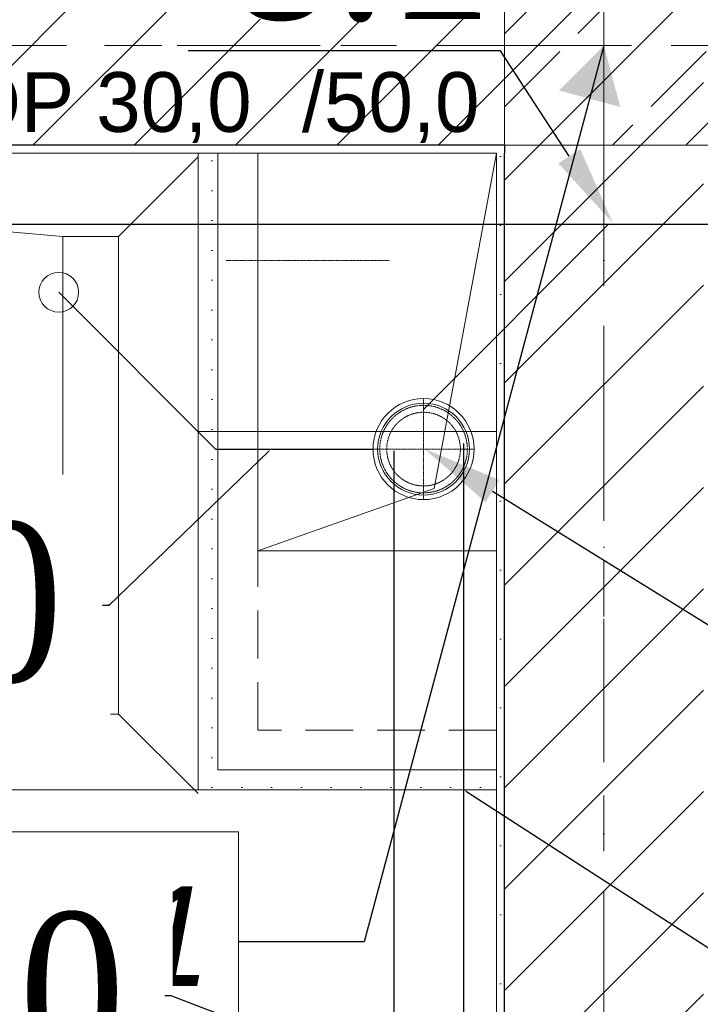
# Model space of a CAD drawing. Header units: millimetres. Extents: x -52968 to 399385, y -141133 to 110561.
# Tile 109 of 146: x 83271 to 84126, y -110747 to -109510. Entities that reach past the tile are written whole.
import ezdxf
from ezdxf import colors
from ezdxf.entities.mleader import LeaderData, LeaderLine
from ezdxf.enums import TextEntityAlignment as Align
from ezdxf.math import Vec2, Vec3

# ---------------------------------------------------------------- set-up
doc = ezdxf.new("R2010")
doc.units = ezdxf.units.MM
for name, pattern in [('DASHDOT', [1, 0.5, -0.25, 0, -0.25]), ('HIDDEN', [0.375, 0.25, -0.125]), ('SIM-Wegliniec-21.07.2025-Parter$0$DASHDOT', [1, 0.5, -0.25, 0, -0.25]), ('SIM-Wegliniec-21.07.2025-Parter$0$Kropki i Kreski', [360, 180, -90, 0, -90]), ('SIM-Wegliniec-21.07.2025-Parter$0$Przerywana długa', [390, 250, -140]), ('SIM-Wegliniec-21.07.2025-Parter$0$Przerywana gęsta', [90, 60, -30]), ('SIM-Wegliniec-21.07.2025-Parter$0$Przerywana podwójnie', [295, 125, -50, 70, -50])]:
    doc.linetypes.add(name, pattern=pattern)
for name, color, linetype, lineweight in [('2DH_PRO_kan', 12, 'Continuous', 15), ('CP_AXISKA', 7, 'DASHDOT', 15), ('CP_HIDDE', 203, 'HIDDEN', 18), ('RR_IWK_KS', 19, 'Kanalizacja', 30), ('RR_IWK_opisy', 7, 'Continuous', 0), ('RR_ks_podposadzkowa', 32, 'Kanalizacja', 30), ('SIM-Wegliniec-21.07.2025-Parter$0$Nowe_A-Armatura_Nr_pióra__5', 250, 'Continuous', 0), ('SIM-Wegliniec-21.07.2025-Parter$0$Nowe_A-Belki-Wieniec_Nr_pióra__69', 250, 'Continuous', 0), ('SIM-Wegliniec-21.07.2025-Parter$0$Nowe_A-Belki-Wieniec_Nr_pióra__90', 250, 'Continuous', 0), ('SIM-Wegliniec-21.07.2025-Parter$0$Nowe_A-Konstrukcja Opis_Nr_pióra__58', 250, 'Continuous', 0), ('SIM-Wegliniec-21.07.2025-Parter$0$Nowe_A-Konstrukcja_Nr_pióra__1', 250, 'Continuous', 0), ('SIM-Wegliniec-21.07.2025-Parter$0$Nowe_A-Osi_Nr_pióra__20', 250, 'Continuous', 0), ('SIM-Wegliniec-21.07.2025-Parter$0$Nowe_A-Posadzki_Nr_pióra__89', 250, 'Continuous', 0), ('SIM-Wegliniec-21.07.2025-Parter$0$Nowe_A-Przebicia_Nr_pióra__1', 250, 'Continuous', 0), ('SIM-Wegliniec-21.07.2025-Parter$0$Nowe_A-Strefy-Parter_Nr_pióra__94', 250, 'Continuous', 0), ('SIM-Wegliniec-21.07.2025-Parter$0$Nowe_A-Wentylacja-Mechaniczna-0-5', 250, 'Continuous', 0), ('SIM-Wegliniec-21.07.2025-Parter$0$Nowe_A-Wentylacja-Mechaniczna-0-5_Nr_pióra__47', 250, 'Continuous', 0), ('SIM-Wegliniec-21.07.2025-Parter$0$Nowe_A-Wentylacja-Mechaniczna-0-5_Nr_pióra__67', 250, 'Continuous', 0), ('SIM-Wegliniec-21.07.2025-Parter$0$Nowe_A-Ściany-Wewnętrzne', 250, 'Continuous', 0), ('SIM-Wegliniec-21.07.2025-Parter$0$Nowe_A-Ściany-Wewnętrzne_Nr_pióra__27', 250, 'Continuous', 0), ('SIM-Wegliniec-21.07.2025-Parter$0$Nowe_A-Ściany-Wewnętrzne_Nr_pióra__47', 250, 'Continuous', 0), ('SIM-Wegliniec-21.07.2025-Parter$0$Nowe_FLUID-Wwc-SYM_Nr_pióra__1', 250, 'Continuous', 0)]:
    doc.layers.add(name, color=color, linetype=linetype, lineweight=lineweight)
doc.layers.add('_xref', color=250, linetype='Continuous')
doc.styles.add('CP_ATTR', font='ARIAL.TTF')
doc.styles.add('Garamond', font='GARA.TTF')
doc.styles.add('SIM-Wegliniec-21.07.2025-Parter$0$MtXpl_Arial', font='txt', dxfattribs={"height": 0.2})
doc.styles.add('SIM-Wegliniec-21.07.2025-Parter$0$STYL_AUTOMATYCZNY_3', font='arial.ttf')
doc.styles.get("Standard").update_dxf_attribs({"font": 'arial.ttf'})
doc.linetypes.add('Kanalizacja', pattern='A,25,0,["◄",Standard,S=5,R=0,X=-5,Y=-2.5],0', length=25)
doc.dimstyles.new('SIM-Wegliniec-21.07.2025-Parter$0$STYL_AUTOMATYCZNY__9', dxfattribs={"dimtxt": 0.18, "dimasz": 76, "dimexe": 0.18, "dimexo": 0.0625, "dimgap": 0, "dimtad": 0, "dimtih": 1, "dimtoh": 1, "dimdec": 4, "dimzin": 0, "dimdsep": 46, "dimcen": 0.09, "dimadec": 0, "dimazin": 0, "dimtfac": 1, "dimtdec": 4, "dimtmove": 0, "dimatfit": 3, "dimldrblk": 'SIM-Wegliniec-21.07.2025-Parter$0$ARROWHEAD_16', "dimfxl": 1, "dimtolj": 1, "dimtzin": 0, "dimarcsym": 0})
pattern_1 = [(45, (0, 0), (-63.63961, 63.63961), [])]
pattern_2 = [(0, (0, 0), (0, 86.60254), [0, -50]), (0, (25, 43.3), (0, 86.60254), [0, -50])]
pattern_3 = [(0, (0, 0), (0, 37.5), [0, -37.5])]

# ---------------------------------------------------------------- blocks, each defined once
blk = doc.blocks.new('SIM-Wegliniec-21.07.2025-Parter$0$ARROWHEAD_16')
at = {"linetype": 'Continuous', "lineweight": 0}
blk.add_hatch(color=0, dxfattribs=at).paths.add_polyline_path([(-0.9093, 0.525), (0, 0), (-0.9093, -0.525)])
at = {"color": 0, "linetype": 'Continuous', "lineweight": 0}
blk.add_line((0, 0), (-1, 0), dxfattribs=at)
blk = doc.blocks.new('Rhpn_kan000_0048_ffd9kd1')
for radius in [63.5, 57.7]:
    blk.add_circle((0, 0), radius)
at = {"layer": 'CP_AXISKA'}
for p, q in [((0, -63.5), (0, 63.5)), ((-63.5, 0), (63.5, 0))]:
    blk.add_line(p, q, dxfattribs=at)
at = {"layer": 'CP_HIDDE'}
for radius in [55, 46.3]:
    blk.add_circle((0, 0), radius, dxfattribs=at)
at = {"linetype": 'ByBlock', "style": 'CP_ATTR', "flags": 9}
for tag in ['NAME', 'GROUP', 'NUMBER', 'PRODUCER', 'ARTICLE', 'PRODUCT-TYPE', 'ORDER-NO', 'CHARACTER', 'DN', 'PN', 'TEMPERATURE', 'FLOW', 'POWER', 'VOLTAGE', 'WEIGHT', 'OTHER']:
    blk.add_attdef(tag, text='', height=0.00005, rotation=270, dxfattribs=at).set_placement((0, 0), align=Align.MIDDLE_LEFT)
blk = doc.blocks.new('SIM-Wegliniec-21.07.2025-Parter')
at = {"layer": 'SIM-Wegliniec-21.07.2025-Parter$0$Nowe_A-Konstrukcja_Nr_pióra__1', "linetype": 'Continuous', "lineweight": 13}
h = blk.add_hatch(dxfattribs=at)
h.set_pattern_fill('Beton_zbrojony', color=256, style=0, pattern_type=2)
h.set_pattern_definition([(45, (0, 0), (-91.92388, 91.92388), []), (45, (-45.96, 45.96), (-91.92388, 91.92388), [97.5, -32.5])])
h.paths.add_polyline_path([(84270.1, -109417.6), (83880.1, -109417.6), (83880.1, -109667.6), (84270.1, -109667.6)])
at = {"layer": 'SIM-Wegliniec-21.07.2025-Parter$0$Nowe_A-Wentylacja-Mechaniczna-0-5', "linetype": 'Continuous', "lineweight": 0}
h = blk.add_hatch(dxfattribs=at)
h.set_pattern_fill('Gips', color=256, style=0, pattern_type=2)
h.set_pattern_definition(pattern_3)
h.paths.add_polyline_path([(83495.1, -109677.6), (83495.1, -110452.6), (83520.1, -110452.6), (83520.1, -109677.6)])
at = {"layer": 'SIM-Wegliniec-21.07.2025-Parter$0$Nowe_A-Wentylacja-Mechaniczna-0-5', "linetype": 'Continuous', "lineweight": 0, "true_color": 0x000000}
h = blk.add_hatch(dxfattribs=at)
h.set_pattern_fill('Gips', color=18, style=0, pattern_type=2)
h.set_pattern_definition(pattern_3)
h.paths.add_polyline_path([(83520.1, -110452.6), (83495.1, -110452.6), (83495.1, -110477.6)])
at = {"layer": 'SIM-Wegliniec-21.07.2025-Parter$0$Nowe_A-Wentylacja-Mechaniczna-0-5', "linetype": 'Continuous', "lineweight": 0}
h = blk.add_hatch(dxfattribs=at)
h.set_pattern_fill('Gips', color=256, style=0, pattern_type=2)
h.set_pattern_definition(pattern_3)
h.paths.add_polyline_path([(83520.1, -110452.6), (83495.1, -110477.6), (83520.1, -110477.6)])
h = blk.add_hatch(dxfattribs=at)
h.set_pattern_fill('Gips', color=256, style=0, pattern_type=2)
h.set_pattern_definition(pattern_3)
h.paths.add_polyline_path([(83520.1, -110477.6), (83870.1, -110477.6), (83870.1, -110452.6), (83520.1, -110452.6)])
at = {"layer": 'SIM-Wegliniec-21.07.2025-Parter$0$Nowe_A-Ściany-Wewnętrzne', "linetype": 'Continuous', "lineweight": 0}
h = blk.add_hatch(dxfattribs=at)
h.set_pattern_fill('Bloczki_ceramiczne', color=256, style=0, pattern_type=2)
h.set_pattern_definition(pattern_1)
h.paths.add_polyline_path([(82160.1, -109667.6), (83880.1, -109667.6), (83880.1, -109417.6), (82160.1, -109417.6)])
h = blk.add_hatch(dxfattribs=at)
h.set_pattern_fill('Bloczki_ceramiczne', color=256, style=0, pattern_type=2)
h.set_pattern_definition(pattern_1)
h.paths.add_polyline_path([(83880.1, -109667.6), (84130.1, -109667.6), (84130.1, -109417.6), (83880.1, -109417.6)])
at = {"layer": 'SIM-Wegliniec-21.07.2025-Parter$0$Nowe_A-Ściany-Wewnętrzne', "linetype": 'Continuous', "lineweight": 0, "true_color": 0x000000}
h = blk.add_hatch(dxfattribs=at)
h.set_pattern_fill('Tynk', color=18, style=0, pattern_type=2)
h.set_pattern_definition(pattern_2)
h.paths.add_polyline_path([(82160.1, -109677.6), (83870.1, -109677.6), (83870.1, -109667.6), (82160.1, -109667.6)])
h = blk.add_hatch(dxfattribs=at)
h.set_pattern_fill('Tynk', color=18, style=0, pattern_type=2)
h.set_pattern_definition(pattern_2)
h.paths.add_polyline_path([(83870.1, -109677.6), (83880.1, -109677.6), (83880.1, -109667.6), (83870.1, -109667.6)])
at = {"layer": 'SIM-Wegliniec-21.07.2025-Parter$0$Nowe_A-Ściany-Wewnętrzne', "linetype": 'Continuous', "lineweight": 0}
h = blk.add_hatch(dxfattribs=at)
h.set_pattern_fill('Bloczki_ceramiczne', color=256, style=0, pattern_type=2)
h.set_pattern_definition(pattern_1)
h.paths.add_polyline_path([(83880.1, -109677.6), (84130.1, -109677.6), (84130.1, -109667.6), (83880.1, -109667.6)])
h = blk.add_hatch(dxfattribs=at)
h.set_pattern_fill('Tynk', color=256, style=0, pattern_type=2)
h.set_pattern_definition(pattern_2)
h.paths.add_polyline_path([(83880.1, -112787.6), (83880.1, -109677.6), (83870.1, -109677.6), (83870.1, -112787.6)])
h = blk.add_hatch(dxfattribs=at)
h.set_pattern_fill('Bloczki_ceramiczne', color=256, style=0, pattern_type=2)
h.set_pattern_definition(pattern_1)
h.paths.add_polyline_path([(84130.1, -112272.6), (84130.1, -109677.6), (83880.1, -109677.6), (83880.1, -112272.6)])
at = {"layer": 'SIM-Wegliniec-21.07.2025-Parter$0$Nowe_A-Armatura_Nr_pióra__5', "linetype": 'Continuous', "lineweight": 13}
for p, q in [((83325.1, -109782.5), (82170.1, -109682.5)), ((83325.1, -109782.5), (82170.1, -109682.5)), ((83495.1, -109682.5), (83395.1, -109782.5)), ((83495.1, -109682.5), (83395.1, -109782.5)), ((83325.1, -109782.5), (83395.1, -109782.5)), ((83325.1, -110382.5), (83325.1, -109782.5)), ((83395.1, -109782.5), (83325.1, -109782.5)), ((83325.1, -109782.5), (83395.1, -109782.5)), ((83325.1, -110382.5), (83325.1, -109782.5)), ((83395.1, -109782.5), (83325.1, -109782.5)), ((83395.1, -109782.5), (83395.1, -110382.5)), ((83395.1, -109782.5), (83395.1, -110382.5)), ((83870.1, -110027.6), (83495.1, -110027.6)), ((83495.1, -110027.6), (83495.1, -110385.4)), ((83325.1, -110382.5), (82170.1, -110472.7)), ((83325.1, -110382.5), (82170.1, -110472.7)), ((83395.1, -110382.5), (83325.1, -110382.5)), ((83395.1, -110382.5), (83325.1, -110382.5)), ((83395.1, -110382.5), (83325.1, -110382.5)), ((83395.1, -110382.5), (83325.1, -110382.5)), ((83495.1, -110482.5), (83395.1, -110382.5)), ((83495.1, -110482.5), (83395.1, -110382.5)), ((83495.1, -110477.6), (82170.1, -110477.6)), ((83495.1, -110477.6), (82170.1, -110477.6))]:
    blk.add_line(p, q, dxfattribs=at)
blk.add_circle((83320.1, -109852.6), 25, dxfattribs=at)
blk.add_circle((83320.1, -109852.6), 25, dxfattribs=at)
at = {"layer": 'SIM-Wegliniec-21.07.2025-Parter$0$Nowe_A-Belki-Wieniec_Nr_pióra__69', "linetype": 'SIM-Wegliniec-21.07.2025-Parter$0$Kropki i Kreski', "lineweight": 13}
for p, q in [((70505.1, -109542.6), (85505.1, -109542.6)), ((84005.1, -109542.6), (84005.1, -117042.6))]:
    blk.add_line(p, q, dxfattribs=at)
at = {"layer": 'SIM-Wegliniec-21.07.2025-Parter$0$Nowe_A-Belki-Wieniec_Nr_pióra__90', "linetype": 'SIM-Wegliniec-21.07.2025-Parter$0$Przerywana długa', "lineweight": 13}
for p, q in [((78130.1, -109667.6), (83880.1, -109667.6)), ((83880.1, -109667.6), (83880.1, -116917.6))]:
    blk.add_line(p, q, dxfattribs=at)
at = {"layer": 'SIM-Wegliniec-21.07.2025-Parter$0$Nowe_A-Konstrukcja Opis_Nr_pióra__58', "linetype": 'Continuous', "lineweight": 13, "flags": 128}
blk.add_lwpolyline([(82884.7, -110530.4), (83546, -110530.4), (83546, -110806.8), (82884.7, -110806.8)], close=True, dxfattribs=at)
at = {"layer": 'SIM-Wegliniec-21.07.2025-Parter$0$Nowe_A-Konstrukcja_Nr_pióra__1', "linetype": 'Continuous', "lineweight": 13, "flags": 128}
blk.add_lwpolyline([(84270.1, -109417.6), (83880.1, -109417.6), (83880.1, -109667.6), (84270.1, -109667.6)], close=True, dxfattribs=at)
at = {"layer": 'SIM-Wegliniec-21.07.2025-Parter$0$Nowe_A-Osi_Nr_pióra__20', "linetype": 'SIM-Wegliniec-21.07.2025-Parter$0$Przerywana podwójnie', "lineweight": 13}
for p, q in [((84005.1, -95559.9), (84005.1, -117792.3)), ((63144.7, -109542.6), (90961.9, -109542.6))]:
    blk.add_line(p, q, dxfattribs=at)
at = {"layer": 'SIM-Wegliniec-21.07.2025-Parter$0$Nowe_A-Posadzki_Nr_pióra__89', "linetype": 'Continuous', "lineweight": 13, "flags": 128}
for points in [[(82160.1, -109667.6), (83880.1, -109667.6), (83880.1, -112787.6), (82160.1, -112787.6)], [(82170.1, -112777.6), (83870.1, -112777.6), (83870.1, -109677.6), (82170.1, -109677.6)]]:
    blk.add_lwpolyline(points, close=True, dxfattribs=at)
at = {"layer": 'SIM-Wegliniec-21.07.2025-Parter$0$Nowe_A-Przebicia_Nr_pióra__1', "linetype": 'Continuous', "lineweight": 13}
for p, q in [((83870.1, -109677.6), (83570.1, -109677.6)), ((83570.1, -109677.6), (83570.1, -110177.6)), ((83791.8, -110099.3), (83870.1, -109677.6)), ((83870.1, -109677.6), (83791.8, -110099.3)), ((83870.1, -110177.6), (83870.1, -109677.6)), ((83570.1, -110177.6), (83791.8, -110099.3)), ((83791.8, -110099.3), (83570.1, -110177.6)), ((83570.1, -110177.6), (83870.1, -110177.6))]:
    blk.add_line(p, q, dxfattribs=at)
at = {"layer": 'SIM-Wegliniec-21.07.2025-Parter$0$Nowe_A-Strefy-Parter_Nr_pióra__94', "linetype": 'Continuous', "lineweight": 13, "flags": 128}
blk.add_lwpolyline([(82170.1, -109677.6), (82170.1, -112777.6), (83870.1, -112777.6), (83870.1, -110477.6), (83495.1, -110477.6), (83495.1, -109677.6)], close=True, dxfattribs=at)
at = {"layer": 'SIM-Wegliniec-21.07.2025-Parter$0$Nowe_A-Wentylacja-Mechaniczna-0-5_Nr_pióra__47', "linetype": 'Continuous', "lineweight": 15, "flags": 128}
for points in [[(83495.1, -109677.6), (83520.1, -109677.6)], [(83495.1, -109677.6), (83495.1, -110452.6)], [(83520.1, -109677.6), (83570.1, -109677.6)], [(83870.1, -110452.6), (83870.1, -110402.6)], [(83495.1, -110477.6), (83495.1, -110452.6)], [(83870.1, -110477.6), (83870.1, -110452.6)], [(83495.1, -110477.6), (83870.1, -110477.6)]]:
    blk.add_lwpolyline(points, dxfattribs=at)
at = {"layer": 'SIM-Wegliniec-21.07.2025-Parter$0$Nowe_A-Wentylacja-Mechaniczna-0-5_Nr_pióra__47', "linetype": 'SIM-Wegliniec-21.07.2025-Parter$0$Przerywana gęsta', "lineweight": 15, "flags": 128}
for points in [[(83570.1, -110402.6), (83570.1, -109677.6)], [(83870.1, -110402.6), (83570.1, -110402.6)]]:
    blk.add_lwpolyline(points, dxfattribs=at)
at = {"layer": 'SIM-Wegliniec-21.07.2025-Parter$0$Nowe_A-Wentylacja-Mechaniczna-0-5_Nr_pióra__67', "linetype": 'Continuous', "lineweight": 13}
for p, q in [((83520.1, -109677.6), (83520.1, -110402.6)), ((83520.1, -110402.6), (83520.1, -110452.6)), ((83520.1, -110402.6), (83520.1, -110452.6)), ((83520.1, -110452.6), (83570.1, -110452.6)), ((83570.1, -110452.6), (83870.1, -110452.6))]:
    blk.add_line(p, q, dxfattribs=at)
at = {"layer": 'SIM-Wegliniec-21.07.2025-Parter$0$Nowe_A-Ściany-Wewnętrzne_Nr_pióra__27', "linetype": 'Continuous', "lineweight": 25}
for p, q in [((83870.1, -109667.6), (82160.1, -109667.6)), ((83880.1, -109667.6), (83870.1, -109667.6)), ((83880.1, -109667.6), (83880.1, -109677.6)), ((83880.1, -109667.6), (83880.1, -109677.6)), ((83880.1, -112787.6), (83880.1, -109677.6))]:
    blk.add_line(p, q, dxfattribs=at)
at = {"layer": 'SIM-Wegliniec-21.07.2025-Parter$0$Nowe_A-Ściany-Wewnętrzne_Nr_pióra__47', "linetype": 'Continuous', "lineweight": 15, "flags": 128}
for points in [[(82160.1, -109677.6), (83870.1, -109677.6)], [(83870.1, -109677.6), (83870.1, -112787.6)]]:
    blk.add_lwpolyline(points, dxfattribs=at)
at = {"layer": 'SIM-Wegliniec-21.07.2025-Parter$0$Nowe_FLUID-Wwc-SYM_Nr_pióra__1', "linetype": 'SIM-Wegliniec-21.07.2025-Parter$0$DASHDOT', "lineweight": 13}
for p, q in [((83610.1, -109812.6), (83530.1, -109812.6)), ((83610.1, -109812.6), (83530.1, -109812.6)), ((83735.1, -109812.6), (83610.1, -109812.6)), ((83615.1, -109812.6), (83610.1, -109812.6)), ((83735.1, -109812.6), (83615.1, -109812.6))]:
    blk.add_line(p, q, dxfattribs=at)
at = {"layer": 'SIM-Wegliniec-21.07.2025-Parter$0$Nowe_A-Konstrukcja Opis_Nr_pióra__58', "linetype": 'Continuous', "lineweight": 13, "insert": (83215.3, -110662.5), "char_height": 125, "attachment_point": 5, "rotation": 359.9999, "style": 'SIM-Wegliniec-21.07.2025-Parter$0$STYL_AUTOMATYCZNY_3'}
blk.add_mtext('\\A1;{\\pqc;\\fArial|b0|i1|c238|p0;\\W1.000000;Poz.\\fArial|b0|i1|c238|p0;\\W1.000000;5\\fArial|b0|i1|c238|p0;\\W1.000000;.1}', dxfattribs=at)
at = {"layer": 'SIM-Wegliniec-21.07.2025-Parter$0$Nowe_A-Przebicia_Nr_pióra__1', "lineweight": 13, "style": 'SIM-Wegliniec-21.07.2025-Parter$0$MtXpl_Arial'}
for s, p in [(' /50,0', (83597.8, -109651)), ('OP 30,0', (83194.5, -109651))]:
    blk.add_text(s, height=75, dxfattribs=at).set_placement(p)
at = {"layer": 'SIM-Wegliniec-21.07.2025-Parter$0$Nowe_A-Konstrukcja Opis_Nr_pióra__58', "linetype": 'Continuous', "lineweight": 13, "annotation_type": 0, "has_hookline": 1, "hookline_direction": 1, "text_width": 574.1, "horizontal_direction": (1, -1e-06, 0)}
blk.add_leader([(84005.1, -109542.6), (83703.8, -110668.6), (83546, -110668.6)], dimstyle='SIM-Wegliniec-21.07.2025-Parter$0$STYL_AUTOMATYCZNY__9', dxfattribs=at)

msp = doc.modelspace()

# ---------------------------------------------------------------- block references
at = {"layer": '_xref'}
msp.add_blockref('SIM-Wegliniec-21.07.2025-Parter', (0, 0), dxfattribs=at)

# ---------------------------------------------------------------- next in the draw order: linework, layer by layer
at = {"layer": 'RR_IWK_KS', "ltscale": 30}
for p, q in [((83517.4, -110049.9), (83320.1, -109852.6)), ((83828.9, -110042.5), (83828.9, -111582.7)), ((83714.6, -110049.9), (83517.4, -110049.9)), ((83741.1, -110051.6), (83741.1, -110944.6))]:
    msp.add_line(p, q, dxfattribs=at)
at = {"layer": 'RR_ks_podposadzkowa', "ltscale": 50}
for p, q in [((86875.1, -109767.6), (78295.1, -109767.6)), ((84010.6, -109767.6), (83778.8, -109999.4))]:
    msp.add_line(p, q, dxfattribs=at)

# ---------------------------------------------------------------- next in the draw order: leaders
at = {"layer": 'RR_IWK_opisy'}
ml = msp.add_multileader_mtext('Standard', dxfattribs=at)
ml.set_content('8.1', color=256, style='Garamond')
ml.set_leader_properties()
ml.build(insert=Vec2(0, 0))
ml.multileader.update_dxf_attribs({"text_left_attachment_type": 6, "text_right_attachment_type": 6, "arrow_head_size": 100})
ctx = ml.context
ctx.base_point, ctx.char_height, ctx.arrow_head_size, ctx.plane_origin = Vec3(83560.6, -109549.2), 200, 100, Vec3(84066.4, -205023.9)
ctx.left_attachment, ctx.right_attachment, ctx.text_align_type = 6, 6, 2
notes = []
notes.append((ctx, [(0, (1, 1, 0), (83875.3, -109549.2), (-1, 0), 8, [(0, [(84016.3, -109765.4)], 0, [])])]))
ctx.mtext.insert, ctx.mtext.alignment = Vec3(83865.3, -109309.2), 3
ctx.mtext.has_bg_fill, ctx.mtext.bg_color, ctx.mtext.bg_scale_factor, ctx.mtext.bg_transparency, ctx.mtext.use_window_bg_color = 1, -1027028792, 1, 0, 1
ml = msp.add_multileader_mtext('Standard', dxfattribs=at)
ml.set_content('Pk7', color=256, style='Garamond')
ml.set_leader_properties()
ml.build(insert=Vec2(0, 0))
ml.multileader.update_dxf_attribs({"text_left_attachment_type": 6, "text_right_attachment_type": 6, "arrow_head_size": 100})
ctx = ml.context
ctx.base_point, ctx.char_height, ctx.arrow_head_size, ctx.plane_origin = Vec3(84188.7, -110299.2), 200, 100, Vec3(83852.1, -205166.4)
ctx.left_attachment, ctx.right_attachment = 6, 6
notes.append((ctx, [(0, (1, 1, 0), (84182.7, -110299.2), (1, 0), 8, [(0, [(83780.1, -110049.6)], 0, [])])]))
ctx.mtext.insert = Vec3(84192.7, -110059.2)
ctx.mtext.has_bg_fill, ctx.mtext.bg_color, ctx.mtext.bg_scale_factor, ctx.mtext.bg_transparency, ctx.mtext.use_window_bg_color = 1, -1027028792, 1, 0, 1
ml = msp.add_multileader_mtext('Standard', dxfattribs=at)
ml.set_content('\\fGaramond|b0|i0;%%c50', color=256, style='Garamond')
ml.set_leader_properties()
ml.build(insert=Vec2(0, 0))
ml.multileader.update_dxf_attribs({"has_text_frame": 1, "text_left_attachment_type": 2, "text_right_attachment_type": 2})
ctx = ml.context
ctx.base_point, ctx.char_height, ctx.landing_gap_size, ctx.plane_origin = Vec3(82774, -110246.3), 200, 50, Vec3(-64368.4, 85137.4)
ctx.left_attachment, ctx.right_attachment, ctx.text_align_type = 2, 2, 2
notes.append((ctx, [(0, (1, 1, 0), (83383.1, -110246.3), (-1, 0), 8, [(0, [(83586.4, -110049.9)], 0, [])])]))
ctx.mtext.insert, ctx.mtext.alignment = Vec3(83325.1, -110141.8), 3
ctx.mtext.has_bg_fill, ctx.mtext.bg_color, ctx.mtext.bg_scale_factor, ctx.mtext.bg_transparency, ctx.mtext.use_window_bg_color = 1, -1027028792, 1.3, 0, 1
ml = msp.add_multileader_mtext('Standard', dxfattribs=at)
ml.set_content('\\fGaramond|b0|i0;%%c50', color=256, style='Garamond')
ml.set_leader_properties()
ml.build(insert=Vec2(0, 0))
ml.multileader.update_dxf_attribs({"has_text_frame": 1, "text_left_attachment_type": 2, "text_right_attachment_type": 2})
ctx = ml.context
ctx.base_point, ctx.char_height, ctx.landing_gap_size, ctx.plane_origin = Vec3(84207.8, -110717.2), 200, 50, Vec3(-64077.7, 84292.7)
ctx.left_attachment, ctx.right_attachment = 2, 2
notes.append((ctx, [(0, (1, 1, 0), (84199.8, -110717.2), (1, 0), 8, [(0, [(83828.9, -110477.6)], 0, [])])]))
ctx.mtext.insert = Vec3(84257.8, -110612.6)
ctx.mtext.has_bg_fill, ctx.mtext.bg_color, ctx.mtext.bg_scale_factor, ctx.mtext.bg_transparency, ctx.mtext.use_window_bg_color = 1, -1027028792, 1.3, 0, 1
ml = msp.add_multileader_mtext('Standard', dxfattribs=at)
ml.set_content('\\fGaramond|b0|i0;%%c110', color=256, style='Garamond')
ml.set_leader_properties()
ml.build(insert=Vec2(0, 0))
ml.multileader.update_dxf_attribs({"has_text_frame": 1, "text_left_attachment_type": 2, "text_right_attachment_type": 2})
ctx = ml.context
ctx.base_point, ctx.char_height, ctx.landing_gap_size, ctx.plane_origin = Vec3(82659, -110736.7), 200, 50, Vec3(-66023.4, 85139.1)
ctx.left_attachment, ctx.right_attachment, ctx.text_align_type = 2, 2, 2
notes.append((ctx, [(0, (1, 1, 0), (83461.3, -110736.6), (-1, 0), 8, [(0, [(83743.5, -110844.3)], 0, [])])]))
ctx.mtext.insert, ctx.mtext.alignment = Vec3(83403.3, -110632.1), 3
ctx.mtext.has_bg_fill, ctx.mtext.bg_color, ctx.mtext.bg_scale_factor, ctx.mtext.bg_transparency, ctx.mtext.use_window_bg_color = 1, -1027028792, 1.3, 0, 1
for ctx, leaders in notes:
    for number, flags, end, landing, length, lines in leaders:
        leader = LeaderData()
        leader.index, (leader.has_last_leader_line, leader.has_dogleg_vector, leader.attachment_direction) = number, flags
        leader.last_leader_point, leader.dogleg_vector, leader.dogleg_length = Vec3(end), Vec3(landing), length
        for number, points, colour, breaks in lines:
            line = LeaderLine()
            line.index, line.vertices, line.color, line.breaks = number, Vec3.list(points), colors.encode_raw_color(colour), breaks
            leader.lines.append(line)
        ctx.leaders.append(leader)

# ---------------------------------------------------------------- next in the draw order: block references
at = {"layer": '2DH_PRO_kan', "ltscale": 30}
msp.add_blockref('Rhpn_kan000_0048_ffd9kd1', (83778.5, -110049.6), dxfattribs=at)

doc.saveas('drawing.dxf')
